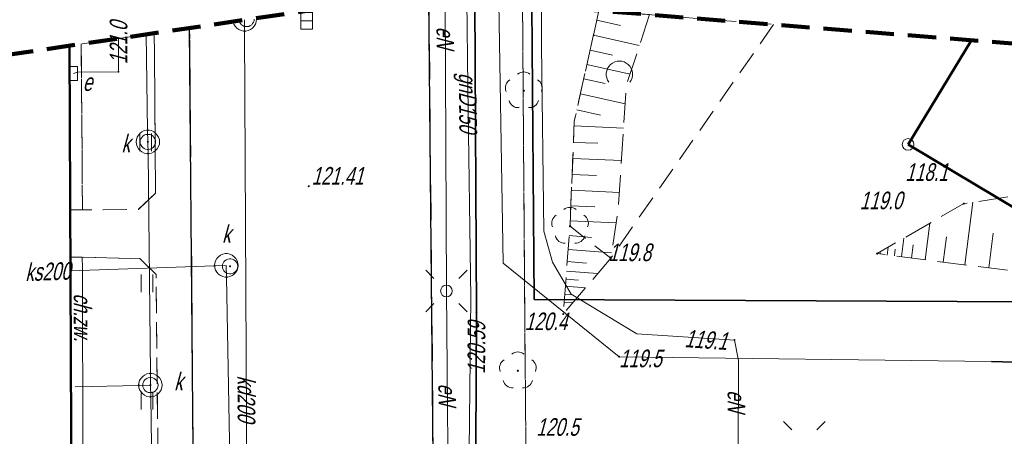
# Model space of a CAD drawing. Extents: x 7463256 to 7464485, y 5957341 to 5958260.
# Tile 100 of 256: x 7463632 to 7463674, y 5957580 to 5957597. Entities that reach past the tile are written whole.
import ezdxf
from ezdxf.enums import TextEntityAlignment as Align

# ---------------------------------------------------------------- set-up
doc = ezdxf.new("R2010")
doc.units = 0
doc.header["$MEASUREMENT"] = 0
for name, pattern in [('1.5_0.5', [2, 1.5, -0.5]), ('218-500', [1, 0.5, -0.5]), ('4', [1.8, 1.2, -0.6]), ('l219_500', [0]), ('mz1.0_0.5', [1.5, 1, -0.5]), ('mz1.25_0.5', [1.75, 1.25, -0.5])]:
    doc.linetypes.add(name, pattern=pattern)
doc.layers.get('0').update_dxf_attribs({"color": 2, "linetype": 'CONTINUOUS', "lineweight": 5})
for name, color, linetype in [('000 Inne (niezydentyfikowane)', 7, 'CONTINUOUS'), ('202-Punkt graniczny stabilizowany trwale', 7, 'CONTINUOUS'), ('217-Granica konturu klasyfikcyjnego', 7, 'CONTINUOUS'), ('218-Granica użytku', 7, 'CONTINUOUS'), ('219-Linia granicy', 7, 'CONTINUOUS'), ('312-Budynek (powierzchnia)', 7, 'CONTINUOUS'), ('chodnik (powierzchnia)', 7, 'CONTINUOUS'), ('chodnik (powierzchnia)-Atr17', 7, 'CONTINUOUS'), ('drzewo liściaste (punkt)', 7, 'CONTINUOUS'), ('jezdnia (powierzchnia)', 7, 'CONTINUOUS'), ('kratka ściekowa (punkt)', 7, 'CONTINUOUS'), ('krawężnik (linia)', 7, 'CONTINUOUS'), ('las liściasty (powierzchnia)', 7, 'CONTINUOUS'), ('las liściasty (powierzchnia) - symbol', 7, 'CONTINUOUS'), ('latarnia na słupie lub maszcie (punkt)', 7, 'CONTINUOUS'), ('Obszar opracowania', 7, 'CONTINUOUS'), ('ogrodzenie trwałe (linia)', 7, 'CONTINUOUS'), ('przewód elektroenergetyczny (linia)', 7, 'CONTINUOUS'), ('przewód elektroenergetyczny (linia)-Atr1', 7, 'CONTINUOUS'), ('przewód gazowy (linia)', 7, 'CONTINUOUS'), ('przewód gazowy (linia)-Atr1', 7, 'CONTINUOUS'), ('przewód kanalizacyjny (linia)', 7, 'CONTINUOUS'), ('przewód kanalizacyjny (linia)-Atr1', 7, 'CONTINUOUS'), ('punkt o określonej wysokości (sieć elektroenergetyczna)', 7, 'CONTINUOUS'), ('punkt o określonej wysokości (sieć elektroenergetyczna)-Atr2', 7, 'CONTINUOUS'), ('punkt o określonej wysokości (sieć kanalizacyjna)', 7, 'CONTINUOUS'), ('punkt wysokościowy naturalny', 7, 'CONTINUOUS'), ('punkt wysokościowy naturalny-Atr2', 7, 'CONTINUOUS'), ('punkt wysokościowy sztuczny', 7, 'CONTINUOUS'), ('punkt wysokościowy sztuczny-Atr2', 7, 'CONTINUOUS'), ('rura ochronna - przewód elektroenergetyczny (linia)', 7, 'CONTINUOUS'), ('skarpa nieumocniona (powierzchnia)', 7, 'CONTINUOUS'), ('studzienka - przewód kanalizacyjny (powierzchnia)', 7, 'CONTINUOUS'), ('szafa elektroenergetyczna (powierzchnia)', 7, 'CONTINUOUS'), ('szafa elektroenergetyczna (powierzchnia)-Atr17', 7, 'CONTINUOUS'), ('słup (punkt)', 7, 'CONTINUOUS'), ('trawnik (powierzchnia)', 7, 'CONTINUOUS'), ('trawnik (powierzchnia) - symbol', 7, 'CONTINUOUS'), ('właz - siec kanalizacyjna (powierzchnia)', 7, 'CONTINUOUS'), ('właz - siec kanalizacyjna (powierzchnia)-Atr17', 7, 'CONTINUOUS')]:
    doc.layers.add(name, color=color, linetype=linetype)
doc.styles.get("Standard").update_dxf_attribs({"font": 'txt', "width": 0.75})
doc.linetypes.add('902-500', pattern='A,3.75,0,[1,ksztalty.shx,S=0.5,R=0,X=0,Y=0],3.75', length=7.5)

# ---------------------------------------------------------------- blocks, each defined once
blk = doc.blocks.new('PW01')
at = {"linetype": 'Continuous', "lineweight": 13}
h = blk.add_hatch(color=0, dxfattribs=at)
edge = h.paths.add_edge_path()
edge.add_arc((0, 0), 0.045, 0, 360)
blk = doc.blocks.new('US05')
at = {"color": 0, "linetype": 'Continuous', "lineweight": 13}
for p, q in [((-0.525, -0.25), (-0.525, 0.25)), ((-0.525, 0.25), (-0.175, 0.25)), ((-0.175, -0.25), (-0.175, 0.25)), ((-0.175, 0.25), (0.175, 0.25)), ((0.175, -0.25), (0.175, 0.25)), ((0.175, 0.25), (0.525, 0.25)), ((0.525, -0.25), (0.525, 0.25)), ((-0.525, -0.25), (-0.175, -0.25)), ((-0.175, -0.25), (0.175, -0.25)), ((0.175, -0.25), (0.525, -0.25))]:
    blk.add_line(p, q, dxfattribs=at)
blk = doc.blocks.new('PW02')
at = {"linetype": 'Continuous', "lineweight": 13}
h = blk.add_hatch(color=0, dxfattribs=at)
edge = h.paths.add_edge_path()
edge.add_arc((0, 0), 0.045, 0, 360)
blk = doc.blocks.new('SM04')
at = {"color": 0, "linetype": 'Continuous', "lineweight": 13}
blk.add_circle((0, 0), 0.25, dxfattribs=at)
blk = doc.blocks.new('SM011')
at = {"color": 0, "linetype": 'Continuous', "lineweight": 13}
for p, q in [((-0.53, 0.531), (-0.883, 0.884)), ((0.531, 0.531), (0.884, 0.884)), ((-0.53, -0.53), (-0.883, -0.883)), ((0.531, -0.53), (0.884, -0.883))]:
    blk.add_line(p, q, dxfattribs=at)
blk = doc.blocks.new('OP021')
at = {"linetype": 'Continuous', "lineweight": 13}
h = blk.add_hatch(color=0, dxfattribs=at)
edge = h.paths.add_edge_path()
edge.add_arc((0, 0), 0.05, 0, 360)
at = {"color": 0, "linetype": 'Continuous', "lineweight": 13}
for centre, start, end in [((-0.38, 0.124), 121.308, 202.548), ((0, 0.4), 49.272, 130.728), ((0.38, 0.124), 337.452, 58.692), ((-0.235, -0.324), 193.221, 274.871), ((0.235, -0.324), 265.129, 346.779)]:
    blk.add_arc(centre, 0.4, start, end, dxfattribs=at)
blk = doc.blocks.new('TL02')
at = {"color": 0, "linetype": 'Continuous', "lineweight": 13}
blk.add_arc((-0.45, 0.338), 0.562, 323.13, 216.87, dxfattribs=at)
blk = doc.blocks.new('TU04')
at = {"color": 0, "linetype": 'Continuous', "lineweight": 13}
for p, q in [((0, 0), (0, 0.75)), ((0.5, 0), (0.5, 0.75))]:
    blk.add_line(p, q, dxfattribs=at)
blk = doc.blocks.new('202')
at = {"color": 0, "linetype": 'Continuous', "lineweight": 0}
blk.add_circle((0, 0), 0.25, dxfattribs=at)

msp = doc.modelspace()

# ---------------------------------------------------------------- linework, layer by layer
at = {"layer": '000 Inne (niezydentyfikowane)', "color": 7, "linetype": 'Continuous', "lineweight": 13}
for p, q in [((7463656.6, 5957597.38), (7463657.61, 5957597.15)), ((7463656.46, 5957596.73), (7463658.41, 5957596.29)), ((7463656.32, 5957596.1), (7463657.27, 5957595.89)), ((7463656.18, 5957595.49), (7463658.02, 5957595.08)), ((7463656.04, 5957594.88), (7463656.95, 5957594.68)), ((7463655.9, 5957594.23), (7463657.81, 5957593.81)), ((7463655.75, 5957593.56), (7463656.76, 5957593.33)), ((7463655.63, 5957592.87), (7463657.74, 5957592.78)), ((7463655.6, 5957592.17), (7463656.65, 5957592.13)), ((7463655.58, 5957591.48), (7463657.65, 5957591.4)), ((7463655.55, 5957590.8), (7463656.58, 5957590.76)), ((7463655.52, 5957590.13), (7463657.56, 5957590.04)), ((7463655.49, 5957589.46), (7463656.51, 5957589.42)), ((7463672.26, 5957586.95), (7463672.6, 5957589.62)), ((7463655.47, 5957588.82), (7463657.42, 5957588.74)), ((7463670.58, 5957587.17), (7463670.77, 5957588.73)), ((7463655.43, 5957588.2), (7463656.37, 5957588.12)), ((7463669.57, 5957587.3), (7463669.67, 5957588.09)), ((7463671.34, 5957587.07), (7463671.48, 5957588.14)), ((7463673.28, 5957586.82), (7463673.47, 5957588.3)), ((7463655.38, 5957587.61), (7463657.23, 5957587.46)), ((7463668.96, 5957587.37), (7463669, 5957587.7)), ((7463669.27, 5957587.34), (7463669.3, 5957587.62)), ((7463669.99, 5957587.24), (7463670.07, 5957587.8)), ((7463668.66, 5957587.41), (7463668.67, 5957587.46)), ((7463655.34, 5957587.1), (7463656.16, 5957587.03)), ((7463655.31, 5957586.68), (7463656.63, 5957586.58)), ((7463655.26, 5957586.04), (7463656.12, 5957585.97)), ((7463655.28, 5957586.34), (7463655.82, 5957586.3)), ((7463655.24, 5957585.7), (7463655.54, 5957585.67)), ((7463655.21, 5957585.36), (7463655.57, 5957585.33))]:
    msp.add_line(p, q, dxfattribs=at)
at = {"layer": '217-Granica konturu klasyfikcyjnego', "color": 3, "linetype": '1.5_0.5', "lineweight": 18, "flags": 128}
for points in [[(7463653.438, 5957598.038), (7463653.58, 5957579.07)], [(7463669.85, 5957592.08), (7463672.553, 5957596.518)], [(7463686.96, 5957581.86), (7463669.85, 5957592.08)]]:
    msp.add_lwpolyline(points, dxfattribs=at)
at = {"layer": '218-Granica użytku', "color": 3, "linetype": '218-500', "lineweight": 18, "flags": 128}
for points in [[(7463653.58, 5957579.07), (7463653.438, 5957598.038)], [(7463669.85, 5957592.08), (7463672.553, 5957596.518)], [(7463686.96, 5957581.86), (7463669.85, 5957592.08)]]:
    msp.add_lwpolyline(points, dxfattribs=at)
at = {"layer": '219-Linia granicy', "color": 3, "linetype": 'l219_500', "lineweight": 50, "flags": 128}
for points in [[(7463672.553, 5957596.518), (7463669.85, 5957592.08)], [(7463672.553, 5957596.518), (7463669.85, 5957592.08)], [(7463686.96, 5957581.86), (7463669.85, 5957592.08)]]:
    msp.add_lwpolyline(points, dxfattribs=at)
at = {"layer": '312-Budynek (powierzchnia)', "color": 7, "linetype": 'Continuous', "lineweight": 50, "flags": 128}
msp.add_lwpolyline([(7463634.151, 5957596.286), (7463634.3, 5957563.49)], dxfattribs=at)
at = {"layer": 'chodnik (powierzchnia)', "color": 7, "linetype": 'mz1.0_0.5', "lineweight": 18, "flags": 128}
for points in [[(7463639.269, 5957597.04), (7463639.43, 5957577.49), (7463639.71, 5957546.67), (7463639.59, 5957544.7), (7463639.34, 5957542.7), (7463639.17, 5957541.94), (7463637.44, 5957538.59), (7463636.92, 5957537.73), (7463636.35, 5957536.91), (7463635.84, 5957536.32), (7463635.28, 5957535.8), (7463626.32, 5957529.27), (7463625.68, 5957528.93), (7463624.62, 5957528.66), (7463623.68, 5957529.92), (7463625.53, 5957530.52), (7463634.4, 5957537.02), (7463635.38, 5957538.12), (7463636.67, 5957540.28), (7463637.67, 5957542.19), (7463637.96, 5957543.67), (7463638.21, 5957546.66), (7463638.13, 5957557.06), (7463637.31, 5957557.67), (7463634.85, 5957557.6), (7463634.33, 5957557.6), (7463634.33, 5957559.58), (7463636.72, 5957559.62), (7463637.18, 5957559.75), (7463638.09, 5957560.7), (7463638.05, 5957564.04), (7463637.2, 5957564.02), (7463634.77, 5957563.96), (7463634.75, 5957569.04), (7463638, 5957569.13), (7463637.99, 5957570.79), (7463637.15, 5957571.35), (7463634.75, 5957571.33), (7463634.26, 5957571.33), (7463634.25, 5957573.41), (7463634.73, 5957573.42), (7463637.13, 5957573.45), (7463637.95, 5957574.03), (7463637.94, 5957575.6), (7463637.14, 5957576.21), (7463634.73, 5957576.19), (7463634.24, 5957576.19), (7463634.23, 5957578.29), (7463634.73, 5957578.29), (7463637.16, 5957578.31), (7463637.92, 5957578.99), (7463637.84, 5957586.54), (7463637.15, 5957587.22), (7463634.7, 5957587.28), (7463634.19, 5957587.28), (7463634.18, 5957589.3), (7463634.71, 5957589.29), (7463637.09, 5957589.31), (7463637.82, 5957590.01), (7463637.763, 5957596.818)], [(7463634.652, 5957596.36), (7463634.71, 5957589.29), (7463634.18, 5957589.3), (7463634.149, 5957596.286)]]:
    msp.add_lwpolyline(points, dxfattribs=at)
msp.add_lwpolyline([(7463634.19, 5957587.28), (7463634.7, 5957587.28), (7463634.73, 5957578.29), (7463634.23, 5957578.29)], close=True, dxfattribs=at)
at = {"layer": 'jezdnia (powierzchnia)', "color": 7, "linetype": '1.5_0.5', "lineweight": 18, "flags": 128}
for points in [[(7463649.457, 5957598.354), (7463649.68, 5957574.16), (7463649.75, 5957564.96), (7463649.75, 5957563.9), (7463649.89, 5957545.07), (7463647.01, 5957545.54), (7463646.64, 5957545.56), (7463646.26, 5957545.52), (7463645.93, 5957545.43), (7463645.58, 5957545.23), (7463645.3, 5957544.99), (7463645.08, 5957544.69), (7463644.92, 5957544.35), (7463644.82, 5957543.97), (7463644.59, 5957542.49), (7463644.39, 5957541.5), (7463643.62, 5957539.08), (7463642.72, 5957537.32), (7463641.75, 5957535.55), (7463640.66, 5957533.85), (7463639.3, 5957532.4), (7463629.59, 5957525.23), (7463629.01, 5957524.72), (7463628.59, 5957524.06), (7463628.29, 5957523.03), (7463628.25, 5957521.93), (7463628.35, 5957521.06), (7463628.6, 5957519.98), (7463621.08, 5957529.83), (7463621.97, 5957529.35), (7463622.66, 5957529), (7463623.4, 5957528.78), (7463624.13, 5957528.67), (7463624.62, 5957528.66), (7463625.68, 5957528.93), (7463626.32, 5957529.27), (7463635.28, 5957535.8)], [(7463635.28, 5957535.8), (7463635.84, 5957536.32), (7463636.35, 5957536.91), (7463636.92, 5957537.73), (7463637.44, 5957538.59), (7463639.17, 5957541.94), (7463639.34, 5957542.7), (7463639.59, 5957544.7), (7463639.71, 5957546.67), (7463639.43, 5957577.49), (7463639.269, 5957597.04)]]:
    msp.add_lwpolyline(points, dxfattribs=at)
at = {"layer": 'krawężnik (linia)', "color": 7, "linetype": 'Continuous', "lineweight": 25, "flags": 128}
for points in [[(7463629.59, 5957525.23), (7463639.3, 5957532.4), (7463640.66, 5957533.85), (7463641.75, 5957535.55), (7463642.72, 5957537.32), (7463643.62, 5957539.08), (7463644.39, 5957541.5), (7463644.59, 5957542.49), (7463644.82, 5957543.97), (7463644.92, 5957544.35), (7463645.08, 5957544.69), (7463645.3, 5957544.99), (7463645.58, 5957545.23), (7463645.93, 5957545.43), (7463646.26, 5957545.52), (7463646.64, 5957545.56), (7463647.01, 5957545.54), (7463649.89, 5957545.07), (7463649.75, 5957563.9), (7463649.75, 5957564.96), (7463649.68, 5957574.16), (7463649.457, 5957598.354)], [(7463621.08, 5957529.83), (7463621.97, 5957529.35), (7463622.66, 5957529), (7463623.4, 5957528.78), (7463624.13, 5957528.67), (7463624.62, 5957528.66), (7463625.68, 5957528.93), (7463626.32, 5957529.27), (7463635.28, 5957535.8), (7463635.84, 5957536.32), (7463636.35, 5957536.91), (7463636.92, 5957537.73), (7463637.44, 5957538.59), (7463639.17, 5957541.94), (7463639.34, 5957542.7), (7463639.59, 5957544.7), (7463639.71, 5957546.67), (7463639.43, 5957577.49), (7463639.269, 5957597.04)]]:
    msp.add_lwpolyline(points, dxfattribs=at)
at = {"layer": 'las liściasty (powierzchnia)', "color": 7, "linetype": 'mz1.0_0.5', "lineweight": 18, "flags": 128}
msp.add_lwpolyline([(7463664.12, 5957597.19), (7463657.19, 5957587.23), (7463655.46, 5957588.6), (7463655.64, 5957593.06), (7463656.69, 5957597.78)], close=True, dxfattribs=at)
at = {"layer": 'Obszar opracowania', "color": 132, "linetype": '4', "lineweight": 200, "flags": 128}
msp.add_lwpolyline([(7463648.63, 5957598.42), (7463381.17, 5957559), (7463352.31, 5957567.45), (7463255.88, 5957568.85), (7463280.41, 5957340.9), (7463468.95, 5957378.08), (7463536.66, 5957509.53), (7463626.95, 5957460.4), (7463653.5, 5957411.27), (7463734.5, 5957471.02), (7463879.22, 5957698.07), (7464314.97, 5957939.96), (7464470.72, 5957945.23), (7464483.34, 5958244.06), (7464262.86, 5958260.06), (7464240.11, 5958013.73), (7463789.91, 5957739.13), (7463712.41, 5957593.35)], close=True, dxfattribs=at)
at = {"layer": 'ogrodzenie trwałe (linia)', "color": 7, "linetype": '902-500', "lineweight": 35, "flags": 128}
for points in [[(7463653.839, 5957598.006), (7463653.93, 5957585.48)], [(7463713.03, 5957569.72), (7463705.28, 5957574.47), (7463680.93, 5957585.35), (7463653.93, 5957585.48)]]:
    msp.add_lwpolyline(points, dxfattribs=at)
at = {"layer": 'przewód elektroenergetyczny (linia)', "color": 1, "linetype": 'Continuous', "lineweight": 18, "flags": 128}
for points in [[(7463652.431, 5957598.118), (7463652.61, 5957587.02), (7463657.55, 5957583.04), (7463673.4, 5957582.84), (7463676.22, 5957582.75), (7463684.37, 5957582.5), (7463698.74, 5957581.35), (7463709.2, 5957574.85), (7463722.35, 5957566.22), (7463740.18, 5957593.1), (7463752.29, 5957611.54)], [(7463651.411, 5957598.199), (7463651.48, 5957584.91), (7463651.38, 5957565.24), (7463651.36, 5957562.34), (7463652.25, 5957541.98), (7463652.03, 5957539.46), (7463651.08, 5957537.88), (7463645.2, 5957532.52), (7463638.78, 5957527.04), (7463636.21, 5957524.93), (7463638.44, 5957518.02), (7463639.3, 5957516.14), (7463641.02, 5957511.94), (7463636.62, 5957502), (7463636.79, 5957501.27), (7463637.6, 5957500.71), (7463650.99, 5957479.09), (7463658.5, 5957464.26), (7463659.74, 5957461.92), (7463669.02, 5957441.09), (7463671.79, 5957431.51), (7463668.23, 5957427.7), (7463669.759, 5957423.264)], [(7463650.15, 5957598.299), (7463650.2, 5957585.84), (7463650.3, 5957574.26), (7463652.41, 5957574.28)], [(7463654.246, 5957597.974), (7463654.24, 5957596.28), (7463654.35, 5957588.38), (7463654.71, 5957587.06), (7463655.51, 5957585.7), (7463658.3, 5957584.02), (7463662.46, 5957583.75), (7463662.63, 5957582.88), (7463662.62, 5957578.87), (7463662.62, 5957567.23), (7463662.79, 5957556.93), (7463662.84, 5957547.32), (7463666.64, 5957545.03), (7463668.39, 5957542.62), (7463668.1, 5957539.85), (7463667.89, 5957539.3)], [(7463634.33, 5957595.1), (7463634.5, 5957595.16), (7463636.24, 5957595.18), (7463636.242, 5957596.594)]]:
    msp.add_lwpolyline(points, dxfattribs=at)
at = {"layer": 'przewód gazowy (linia)', "color": 40, "linetype": 'Continuous', "lineweight": 18, "flags": 128}
msp.add_lwpolyline([(7463651.15, 5957542.15), (7463651.14, 5957542.35), (7463651.16, 5957578.24), (7463651.17, 5957579.07), (7463651.24, 5957585.54), (7463651.11, 5957594.54), (7463651.071, 5957598.226)], dxfattribs=at)
at = {"layer": 'przewód kanalizacyjny (linia)', "color": 34, "linetype": 'Continuous', "lineweight": 18, "flags": 128}
for points in [[(7463641.75, 5957568.87), (7463641.75, 5957569.37), (7463641.61, 5957596.91), (7463641.61, 5957597.385)], [(7463637.6, 5957581.83), (7463637.6, 5957582.33), (7463637.5, 5957591.69), (7463637.49, 5957592.19), (7463637.48, 5957592.69), (7463637.421, 5957596.768)], [(7463641.25, 5957564.25), (7463641.24, 5957564.75), (7463640.84, 5957586.43), (7463640.83, 5957586.93), (7463640.33, 5957586.91), (7463634.19, 5957586.7)], [(7463637.6, 5957581.83), (7463637.1, 5957581.82), (7463634.4, 5957581.75)], [(7463637.81, 5957567.44), (7463637.8, 5957567.94), (7463637.61, 5957581.33), (7463637.6, 5957581.83)]]:
    msp.add_lwpolyline(points, dxfattribs=at)
at = {"layer": 'rura ochronna - przewód elektroenergetyczny (linia)', "color": 1, "linetype": 'Continuous', "lineweight": 35, "flags": 128}
for points in [[(7463651.411, 5957598.199), (7463651.48, 5957584.91), (7463651.38, 5957565.24), (7463651.36, 5957562.34), (7463652.25, 5957541.98), (7463652.03, 5957539.46)], [(7463676.22, 5957582.75), (7463673.4, 5957582.84)]]:
    msp.add_lwpolyline(points, dxfattribs=at)
at = {"layer": 'skarpa nieumocniona (powierzchnia)', "color": 7, "linetype": 'mz1.25_0.5', "lineweight": 18, "flags": 128}
for points in [[(7463658.84, 5957597.61), (7463657.86, 5957594.6), (7463657.51, 5957589.29), (7463657.19, 5957587.23), (7463655.17, 5957584.86), (7463655.46, 5957588.6), (7463655.64, 5957593.06), (7463656.69, 5957597.78)], [(7463689.25, 5957587.85), (7463700.54, 5957581.42), (7463707.98, 5957577.08), (7463712.42, 5957575.72), (7463709.18, 5957573.15), (7463694.54, 5957579.75), (7463680.58, 5957585.89), (7463668.53, 5957587.43), (7463672.22, 5957589.56), (7463681.83, 5957591.01)]]:
    msp.add_lwpolyline(points, close=True, dxfattribs=at)
at = {"layer": 'studzienka - przewód kanalizacyjny (powierzchnia)', "color": 34, "linetype": 'Continuous', "lineweight": 18, "flags": 128}
msp.add_lwpolyline([(7463642.11, 5957597.41), (7463642.1, 5957597.31), (7463642.07, 5957597.21), (7463642.01, 5957597.12), (7463641.94, 5957597.04), (7463641.86, 5957596.98), (7463641.76, 5957596.93), (7463641.66, 5957596.91), (7463641.56, 5957596.91), (7463641.46, 5957596.93), (7463641.36, 5957596.98), (7463641.28, 5957597.04), (7463641.21, 5957597.12), (7463641.15, 5957597.21), (7463641.12, 5957597.31), (7463641.12, 5957597.313)], dxfattribs=at)
for points in [[(7463637.99, 5957592.19), (7463637.98, 5957592.09), (7463637.95, 5957591.99), (7463637.89, 5957591.9), (7463637.82, 5957591.82), (7463637.74, 5957591.76), (7463637.64, 5957591.71), (7463637.54, 5957591.69), (7463637.44, 5957591.69), (7463637.34, 5957591.71), (7463637.24, 5957591.76), (7463637.16, 5957591.82), (7463637.09, 5957591.9), (7463637.03, 5957591.99), (7463637, 5957592.09), (7463636.99, 5957592.19), (7463637, 5957592.29), (7463637.03, 5957592.39), (7463637.09, 5957592.48), (7463637.16, 5957592.56), (7463637.24, 5957592.62), (7463637.34, 5957592.67), (7463637.44, 5957592.69), (7463637.54, 5957592.69), (7463637.64, 5957592.67), (7463637.74, 5957592.62), (7463637.82, 5957592.56), (7463637.89, 5957592.48), (7463637.95, 5957592.39), (7463637.98, 5957592.29)], [(7463641.33, 5957586.93), (7463641.32, 5957586.83), (7463641.29, 5957586.73), (7463641.23, 5957586.64), (7463641.16, 5957586.56), (7463641.08, 5957586.5), (7463640.98, 5957586.45), (7463640.88, 5957586.43), (7463640.78, 5957586.43), (7463640.68, 5957586.45), (7463640.58, 5957586.5), (7463640.5, 5957586.56), (7463640.43, 5957586.64), (7463640.37, 5957586.73), (7463640.34, 5957586.83), (7463640.33, 5957586.93), (7463640.34, 5957587.03), (7463640.37, 5957587.13), (7463640.43, 5957587.22), (7463640.5, 5957587.3), (7463640.58, 5957587.36), (7463640.68, 5957587.41), (7463640.78, 5957587.43), (7463640.88, 5957587.43), (7463640.98, 5957587.41), (7463641.08, 5957587.36), (7463641.16, 5957587.3), (7463641.23, 5957587.22), (7463641.29, 5957587.13), (7463641.32, 5957587.03)], [(7463638.1, 5957581.83), (7463638.09, 5957581.73), (7463638.06, 5957581.63), (7463638, 5957581.54), (7463637.93, 5957581.46), (7463637.85, 5957581.4), (7463637.75, 5957581.35), (7463637.65, 5957581.33), (7463637.55, 5957581.33), (7463637.45, 5957581.35), (7463637.35, 5957581.4), (7463637.27, 5957581.46), (7463637.2, 5957581.54), (7463637.14, 5957581.63), (7463637.11, 5957581.73), (7463637.1, 5957581.83), (7463637.11, 5957581.93), (7463637.14, 5957582.03), (7463637.2, 5957582.12), (7463637.27, 5957582.2), (7463637.35, 5957582.26), (7463637.45, 5957582.31), (7463637.55, 5957582.33), (7463637.65, 5957582.33), (7463637.75, 5957582.31), (7463637.85, 5957582.26), (7463637.93, 5957582.2), (7463638, 5957582.12), (7463638.06, 5957582.03), (7463638.09, 5957581.93)]]:
    msp.add_lwpolyline(points, close=True, dxfattribs=at)
at = {"layer": 'szafa elektroenergetyczna (powierzchnia)', "color": 7, "linetype": 'Continuous', "lineweight": 18, "flags": 128}
msp.add_lwpolyline([(7463634.15, 5957595.4), (7463634.5, 5957595.4), (7463634.5, 5957594.81), (7463634.16, 5957594.81)], close=True, dxfattribs=at)
at = {"layer": 'trawnik (powierzchnia)', "color": 7, "linetype": 'mz1.0_0.5', "lineweight": 18, "flags": 128}
for points in [[(7463637.82, 5957590.01), (7463637.09, 5957589.31), (7463634.71, 5957589.29), (7463634.65, 5957596.36), (7463637.76, 5957596.82)], [(7463637.15, 5957587.22), (7463637.84, 5957586.54), (7463637.92, 5957578.99), (7463637.16, 5957578.31), (7463634.73, 5957578.29), (7463634.7, 5957587.28)]]:
    msp.add_lwpolyline(points, close=True, dxfattribs=at)
at = {"layer": 'właz - siec kanalizacyjna (powierzchnia)', "color": 7, "linetype": 'Continuous', "lineweight": 18, "flags": 128}
msp.add_lwpolyline([(7463642.02, 5957597.42), (7463642.01, 5957597.35), (7463641.99, 5957597.29), (7463641.95, 5957597.23), (7463641.91, 5957597.18), (7463641.85, 5957597.14), (7463641.79, 5957597.11), (7463641.72, 5957597.1), (7463641.66, 5957597.1), (7463641.59, 5957597.11), (7463641.53, 5957597.14), (7463641.47, 5957597.18), (7463641.43, 5957597.23), (7463641.39, 5957597.29), (7463641.37, 5957597.35)], dxfattribs=at)
for points in [[(7463637.82, 5957592.19), (7463637.81, 5957592.12), (7463637.79, 5957592.06), (7463637.75, 5957592), (7463637.71, 5957591.95), (7463637.65, 5957591.91), (7463637.59, 5957591.88), (7463637.52, 5957591.87), (7463637.46, 5957591.87), (7463637.39, 5957591.88), (7463637.33, 5957591.91), (7463637.27, 5957591.95), (7463637.23, 5957592), (7463637.19, 5957592.06), (7463637.17, 5957592.12), (7463637.17, 5957592.19), (7463637.17, 5957592.26), (7463637.19, 5957592.32), (7463637.23, 5957592.38), (7463637.27, 5957592.43), (7463637.33, 5957592.47), (7463637.39, 5957592.5), (7463637.46, 5957592.51), (7463637.52, 5957592.51), (7463637.59, 5957592.5), (7463637.65, 5957592.47), (7463637.71, 5957592.43), (7463637.75, 5957592.38), (7463637.79, 5957592.32), (7463637.81, 5957592.26)], [(7463641.32, 5957586.89), (7463641.31, 5957586.82), (7463641.29, 5957586.76), (7463641.25, 5957586.7), (7463641.21, 5957586.65), (7463641.15, 5957586.61), (7463641.09, 5957586.58), (7463641.02, 5957586.57), (7463640.96, 5957586.57), (7463640.89, 5957586.58), (7463640.83, 5957586.61), (7463640.77, 5957586.65), (7463640.73, 5957586.7), (7463640.69, 5957586.76), (7463640.67, 5957586.82), (7463640.67, 5957586.89), (7463640.67, 5957586.96), (7463640.69, 5957587.02), (7463640.73, 5957587.08), (7463640.77, 5957587.13), (7463640.83, 5957587.17), (7463640.89, 5957587.2), (7463640.96, 5957587.21), (7463641.02, 5957587.21), (7463641.09, 5957587.2), (7463641.15, 5957587.17), (7463641.21, 5957587.13), (7463641.25, 5957587.08), (7463641.29, 5957587.02), (7463641.31, 5957586.96)], [(7463637.93, 5957581.83), (7463637.92, 5957581.76), (7463637.9, 5957581.7), (7463637.86, 5957581.64), (7463637.82, 5957581.59), (7463637.76, 5957581.55), (7463637.7, 5957581.52), (7463637.63, 5957581.51), (7463637.57, 5957581.51), (7463637.5, 5957581.52), (7463637.44, 5957581.55), (7463637.38, 5957581.59), (7463637.34, 5957581.64), (7463637.3, 5957581.7), (7463637.28, 5957581.76), (7463637.28, 5957581.83), (7463637.28, 5957581.9), (7463637.3, 5957581.96), (7463637.34, 5957582.02), (7463637.38, 5957582.07), (7463637.44, 5957582.11), (7463637.5, 5957582.14), (7463637.57, 5957582.15), (7463637.63, 5957582.15), (7463637.7, 5957582.14), (7463637.76, 5957582.11), (7463637.82, 5957582.07), (7463637.86, 5957582.02), (7463637.9, 5957581.96), (7463637.92, 5957581.9)]]:
    msp.add_lwpolyline(points, close=True, dxfattribs=at)

# ---------------------------------------------------------------- block references
at = {"layer": '202-Punkt graniczny stabilizowany trwale', "color": 3, "linetype": 'Continuous', "lineweight": 18}
msp.add_blockref('202', (7463669.85, 5957592.08), dxfattribs=at)
at = {"layer": 'drzewo liściaste (punkt)', "color": 94, "linetype": 'Continuous', "lineweight": 13}
for p in [(7463653.49, 5957594.37), (7463655.46, 5957588.6), (7463653.24, 5957582.44)]:
    msp.add_blockref('OP021', p, dxfattribs=at)
at = {"layer": 'kratka ściekowa (punkt)', "color": 7, "linetype": 'Continuous', "lineweight": 18, "rotation": 269.999}
msp.add_blockref('US05', (7463644.25, 5957597.52), dxfattribs=at)
at = {"layer": 'las liściasty (powierzchnia) - symbol', "color": 7, "linetype": 'Continuous', "lineweight": 18}
msp.add_blockref('TL02', (7463658.013, 5957594.73), dxfattribs=at)
at = {"layer": 'latarnia na słupie lub maszcie (punkt)', "color": 7, "linetype": 'Continuous', "lineweight": 18}
for p in [(7463650.2, 5957585.84), (7463665.43, 5957579.39)]:
    msp.add_blockref('SM011', p, dxfattribs=at)
at = {"layer": 'punkt o określonej wysokości (sieć elektroenergetyczna)', "color": 1, "linetype": 'Continuous', "lineweight": 13}
for p in [(7463636.24, 5957595.18), (7463651.48, 5957584.91), (7463662.46, 5957583.75), (7463657.55, 5957583.04)]:
    msp.add_blockref('PW01', p, dxfattribs=at)
at = {"layer": 'punkt o określonej wysokości (sieć kanalizacyjna)', "color": 34, "linetype": 'Continuous', "lineweight": 13}
for p in [(7463641.61, 5957596.91), (7463637.48, 5957592.69), (7463637.49, 5957592.19), (7463637.5, 5957591.69), (7463640.33, 5957586.91), (7463640.99, 5957586.89), (7463640.84, 5957586.43), (7463637.6, 5957582.33), (7463637.1, 5957581.82), (7463637.6, 5957581.83), (7463637.61, 5957581.33)]:
    msp.add_blockref('PW01', p, dxfattribs=at)
at = {"layer": 'punkt wysokościowy naturalny', "color": 7, "linetype": 'Continuous', "lineweight": 13}
for p in [(7463672.22, 5957589.56), (7463657.19, 5957587.23), (7463668.53, 5957587.43), (7463655.17, 5957584.86)]:
    msp.add_blockref('PW01', p, dxfattribs=at)
at = {"layer": 'punkt wysokościowy sztuczny', "color": 7, "linetype": 'Continuous', "lineweight": 13}
msp.add_blockref('PW02', (7463644.34, 5957590.3), dxfattribs=at)
at = {"layer": 'słup (punkt)', "color": 7, "linetype": 'Continuous', "lineweight": 18}
msp.add_blockref('SM04', (7463650.2, 5957585.84), dxfattribs=at)
at = {"layer": 'trawnik (powierzchnia) - symbol', "color": 7, "linetype": 'Continuous', "lineweight": 18}
for p in [(7463637.15, 5957591.79), (7463637.2, 5957585.79), (7463637.2, 5957580.79)]:
    msp.add_blockref('TU04', p, dxfattribs=at)

# ---------------------------------------------------------------- texts
at = {"layer": 'chodnik (powierzchnia)-Atr17', "color": 7, "oblique": 15, "width": 0.72}
msp.add_text('ch.zw.', height=0.75, rotation=270.191, dxfattribs=at).set_placement((7463634.71, 5957585.74), align=Align.MIDDLE_LEFT)
at = {"layer": 'przewód elektroenergetyczny (linia)-Atr1', "color": 1, "oblique": 15, "width": 0.72}
for rotation, p in [(270.229, (7463650.15, 5957597.1)), (270.495, (7463650.23, 5957581.9))]:
    msp.add_text('eN', height=0.75, rotation=rotation, dxfattribs=at).set_placement(p, align=Align.MIDDLE_LEFT)
msp.add_text('eN', height=0.75, rotation=269.86, dxfattribs=at).set_placement((7463662.17, 5957581.62))
at = {"layer": 'przewód gazowy (linia)-Atr1', "color": 7, "oblique": 15, "width": 0.72}
msp.add_text('gnD150', height=0.75, rotation=-89.387, dxfattribs=at).set_placement((7463651.1, 5957595.13), align=Align.MIDDLE_LEFT)
at = {"layer": 'przewód kanalizacyjny (linia)-Atr1', "color": 34, "oblique": 15, "width": 0.72}
msp.add_text('ks200', height=0.75, rotation=1.958, dxfattribs=at).set_placement((7463634.19, 5957586.7), align=Align.MIDDLE_RIGHT)
msp.add_text('kd200', height=0.75, rotation=270.291, dxfattribs=at).set_placement((7463641.68, 5957582.24), align=Align.MIDDLE_LEFT)
at = {"layer": 'punkt o określonej wysokości (sieć elektroenergetyczna)-Atr2', "color": 1, "oblique": 15, "width": 0.72}
for s, rotation, p in [('121.0', 89.934, (7463636.24, 5957595.5)), ('120.59', 89.709, (7463651.47, 5957582.31))]:
    msp.add_text(s, height=0.75, rotation=rotation, dxfattribs=at).set_placement(p, align=Align.MIDDLE_LEFT)
for s, rotation, p in [('119.1', 356.03, (7463660.32, 5957583.45)), ('119.5', 0.02, (7463657.55, 5957582.59))]:
    msp.add_text(s, height=0.75, rotation=rotation, dxfattribs=at).set_placement(p)
at = {"layer": 'punkt wysokościowy naturalny-Atr2', "color": 7, "oblique": 15, "width": 0.72}
for s, p in [('118.1', (7463669.73, 5957590.53)), ('119.0', (7463667.79, 5957589.32)), ('119.8', (7463657.1, 5957587.11)), ('120.4', (7463653.53, 5957584.17)), ('120.5', (7463654.02, 5957579.67))]:
    msp.add_text(s, height=0.75, dxfattribs=at).set_placement(p)
at = {"layer": 'punkt wysokościowy sztuczny-Atr2', "color": 7, "oblique": 15, "width": 0.72}
msp.add_text('121.41', height=0.75, dxfattribs=at).set_placement((7463644.46, 5957590.37))
at = {"layer": 'szafa elektroenergetyczna (powierzchnia)-Atr17', "color": 7, "oblique": 15, "width": 0.72}
msp.add_text('e', height=0.75, dxfattribs=at).set_placement((7463634.72, 5957594.36))
at = {"layer": 'właz - siec kanalizacyjna (powierzchnia)-Atr17', "color": 7, "oblique": 15, "width": 0.72}
for p in [(7463636.37, 5957591.75), (7463640.65, 5957587.89), (7463638.61, 5957581.61)]:
    msp.add_text('k', height=0.75, dxfattribs=at).set_placement(p)

doc.saveas('drawing.dxf')
